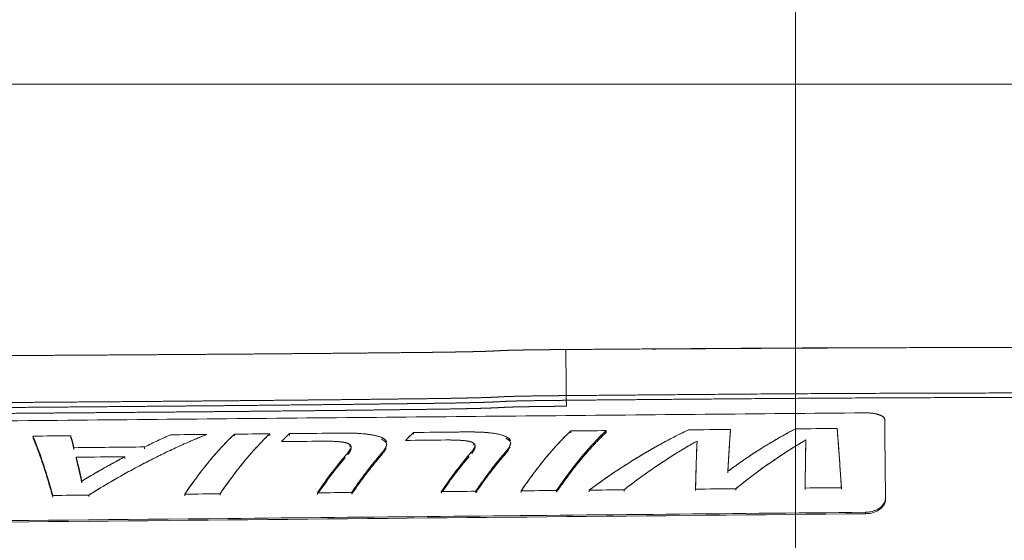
# Model space of a CAD drawing. Header units: millimetres. Extents: x -8 to 594, y 0 to 420.
# Tile 178 of 249: x 263 to 287, y 349 to 362. Entities that reach past the tile are written whole.
import ezdxf

# ---------------------------------------------------------------- set-up
doc = ezdxf.new("R2010")
doc.units = ezdxf.units.MM
doc.layers.add('1', color=7, linetype='Continuous', true_color=0xffffff)
doc.styles.add('Calibri', font='txt')
doc.dimstyles.get("Standard").update_dxf_attribs({"dimtxt": 0.18, "dimasz": 0.18, "dimexe": 0.18, "dimexo": 0.0625, "dimgap": 0.09, "dimtad": 0, "dimtih": 1, "dimtoh": 1, "dimdec": 4, "dimzin": 0, "dimdsep": 46, "dimtxsty": 'Standard', "dimcen": 0.09, "dimadec": 0, "dimazin": 0, "dimtfac": 1, "dimtdec": 4, "dimtofl": 0, "dimtmove": 0, "dimatfit": 3, "dimfxl": 0, "dimtolj": 1, "dimtzin": 0, "dimarcsym": 0})

# ---------------------------------------------------------------- blocks, each defined once
blk = doc.blocks.new('_U2')
at = {"layer": '1', "color": 18, "lineweight": 13}
for p, q in [((147.37, 320.701), (147.37, 378.38)), ((281.821, 328.547), (281.821, 378.38)), ((147.37, 376.38), (189.299, 376.38)), ((281.821, 376.38), (239.891, 376.38))]:
    blk.add_line(p, q, dxfattribs=at)
at = {"layer": '1', "color": 18}
for points in [[(147.37, 376.38), (150.87, 377.318), (150.87, 375.442)], [(281.821, 376.38), (278.321, 375.442), (278.321, 377.318)]]:
    blk.add_solid(points, dxfattribs=at)
at = {"layer": '1', "color": 18, "linetype": 'Continuous', "lineweight": 13, "char_height": 3.5, "attachment_point": 7, "line_spacing_factor": 1.399613, "style": 'Calibri'}
for s, insert in [('\\fCalibri|b0|i0;\\W1.0000;2.7', (190.985, 373.383)), ('\\fCalibri|b0|i0;\\W1.0000;LIFT POINT SPAN', (201.135, 373.383))]:
    blk.add_mtext(s, dxfattribs=dict(at, insert=insert))
blk = doc.blocks.new('_U5')
at = {"layer": '1', "color": 18, "lineweight": 13}
for p, q in [((281.821, 328.547), (281.821, 378.38)), ((300.008, 319.898), (300.008, 378.38)), ((281.821, 376.38), (284.688, 376.38)), ((300.008, 376.38), (297.141, 376.38))]:
    blk.add_line(p, q, dxfattribs=at)
at = {"layer": '1', "color": 18}
for points in [[(281.821, 376.38), (285.321, 377.318), (285.321, 375.442)], [(300.008, 376.38), (296.508, 375.442), (296.508, 377.318)]]:
    blk.add_solid(points, dxfattribs=at)
at = {"layer": '1', "color": 18, "linetype": 'Continuous', "lineweight": 13, "insert": (286.373, 373.383), "char_height": 3.5, "attachment_point": 7, "line_spacing_factor": 1.399613, "style": 'Calibri'}
blk.add_mtext('\\fCalibri|b0|i0;\\W1.0000;0.36', dxfattribs=at)

msp = doc.modelspace()

# ---------------------------------------------------------------- linework, layer by layer
at = {"layer": '1', "color": 8, "linetype": 'Continuous', "lineweight": 18}
msp.add_line((306.399, 360.678), (98.384, 360.678), dxfattribs=at)
at = {"layer": '1', "color": 155, "linetype": 'Continuous', "lineweight": 18}
for points, degree, knots in [([(252.903, 353.855), (254.064, 353.865), (255.225, 353.875), (256.386, 353.883), (258.126, 353.896), (259.866, 353.908), (260.447, 353.912), (261.607, 353.919), (262.767, 353.927), (263.347, 353.93), (264.507, 353.937), (265.667, 353.945), (266.247, 353.949), (267.116, 353.955), (267.986, 353.961), (268.276, 353.963), (268.855, 353.968), (269.435, 353.973), (269.725, 353.975), (270.159, 353.979), (270.594, 353.983), (270.739, 353.984), (271.029, 353.987), (271.318, 353.99), (271.463, 353.991), (271.752, 353.994), (272.042, 353.997), (272.187, 353.999), (272.478, 354.002), (272.768, 354.005), (272.912, 354.006), (273.125, 354.009), (273.338, 354.013), (273.41, 354.014), (273.555, 354.017), (273.699, 354.02), (273.771, 354.021), (273.913, 354.024), (274.053, 354.028), (274.119, 354.03), (274.249, 354.035), (274.382, 354.042), (274.457, 354.046), (274.583, 354.053), (274.707, 354.056), (274.747, 354.057), (274.821, 354.059), (274.894, 354.06), (274.931, 354.061), (275.042, 354.063), (275.154, 354.065), (275.229, 354.066), (275.448, 354.069), (275.668, 354.071), (275.814, 354.072), (275.96, 354.074), (276.105, 354.075)], 5, [0, 0, 0, 0, 0, 0, 0.25, 0.25, 0.25, 0.375, 0.375, 0.375, 0.5, 0.5, 0.5, 0.625, 0.625, 0.625, 0.6875, 0.6875, 0.6875, 0.75, 0.75, 0.75, 0.78125, 0.78125, 0.78125, 0.8125, 0.8125, 0.8125, 0.84375, 0.84375, 0.84375, 0.875, 0.875, 0.875, 0.890625, 0.890625, 0.890625, 0.90625, 0.90625, 0.90625, 0.921875, 0.921875, 0.921875, 0.9375, 0.9375, 0.9375, 0.945312, 0.945312, 0.945312, 0.953125, 0.953125, 0.953125, 0.96875, 0.96875, 0.96875, 1, 1, 1, 1, 1, 1]), ([(276.105, 354.075), (276.661, 354.079), (277.996, 354.088), (280.108, 354.103), (283.242, 354.125), (286.374, 354.122), (288.946, 354.126), (290.741, 354.128), (293.262, 354.133)], 5, [0, 0, 0, 0, 0, 0, 0.177678, 0.426426, 0.675174, 1, 1, 1, 1, 1, 1]), ([(283.698, 354.116), (283.601, 354.115), (283.079, 354.114), (282.165, 354.111), (281.203, 354.106), (280.476, 354.101), (279.9, 354.098), (279.176, 354.093), (278.61, 354.089), (278.285, 354.087), (278.254, 354.086)], 3, [0, 0, 0, 0, 0.053583, 0.287591, 0.503372, 0.584093, 0.687922, 0.820902, 0.983019, 1, 1, 1, 1]), ([(292.239, 353.007), (290.381, 353.002), (288.677, 352.998), (286.195, 352.991), (283.157, 352.988), (280.119, 352.962), (278.006, 352.944), (276.672, 352.933), (276.116, 352.928)], 5, [0, 0, 0, 0, 0, 0, 0.304665, 0.56084, 0.817016, 1, 1, 1, 1, 1, 1]), ([(276.116, 352.928), (275.97, 352.927), (275.825, 352.925), (275.68, 352.924), (275.462, 352.921), (275.245, 352.918), (275.172, 352.917), (275.064, 352.915), (274.955, 352.913), (274.919, 352.912), (274.846, 352.91), (274.774, 352.909), (274.737, 352.908), (274.629, 352.905), (274.52, 352.899), (274.448, 352.895), (274.303, 352.886), (274.158, 352.881), (274.085, 352.879), (273.94, 352.875), (273.795, 352.871), (273.723, 352.87), (273.578, 352.867), (273.433, 352.864), (273.36, 352.862), (273.143, 352.858), (272.925, 352.855), (272.78, 352.853), (272.49, 352.85), (272.2, 352.846), (272.055, 352.845), (271.765, 352.841), (271.475, 352.838), (271.33, 352.836), (271.04, 352.833), (270.75, 352.829), (270.605, 352.828), (270.17, 352.823), (269.735, 352.819), (269.445, 352.816), (268.865, 352.81), (268.285, 352.805), (267.995, 352.802), (267.125, 352.794), (266.255, 352.787), (265.675, 352.782), (264.515, 352.773), (263.355, 352.764), (262.775, 352.76), (261.615, 352.751), (260.455, 352.742), (259.875, 352.737), (258.135, 352.722), (256.395, 352.707), (255.235, 352.696), (254.075, 352.685), (252.916, 352.673)], 5, [0, 0, 0, 0, 0, 0, 0.03125, 0.03125, 0.03125, 0.046875, 0.046875, 0.046875, 0.054687, 0.054687, 0.054687, 0.0625, 0.0625, 0.0625, 0.078125, 0.078125, 0.078125, 0.09375, 0.09375, 0.09375, 0.109375, 0.109375, 0.109375, 0.125, 0.125, 0.125, 0.15625, 0.15625, 0.15625, 0.1875, 0.1875, 0.1875, 0.21875, 0.21875, 0.21875, 0.25, 0.25, 0.25, 0.3125, 0.3125, 0.3125, 0.375, 0.375, 0.375, 0.5, 0.5, 0.5, 0.625, 0.625, 0.625, 0.75, 0.75, 0.75, 1, 1, 1, 1, 1, 1]), ([(276.117, 352.811), (275.971, 352.81), (275.826, 352.808), (275.681, 352.807), (275.464, 352.804), (275.246, 352.801), (275.174, 352.8), (275.066, 352.798), (274.957, 352.795), (274.921, 352.795), (274.849, 352.793), (274.776, 352.791), (274.74, 352.79), (274.633, 352.787), (274.526, 352.781), (274.454, 352.777), (274.308, 352.769), (274.162, 352.763), (274.089, 352.761), (273.943, 352.757), (273.798, 352.753), (273.725, 352.752), (273.58, 352.749), (273.435, 352.745), (273.363, 352.744), (273.145, 352.74), (272.927, 352.737), (272.782, 352.735), (272.492, 352.731), (272.202, 352.728), (272.057, 352.726), (271.767, 352.722), (271.477, 352.719), (271.332, 352.717), (271.042, 352.713), (270.752, 352.71), (270.607, 352.708), (270.172, 352.704), (269.737, 352.699), (269.447, 352.696), (268.866, 352.69), (268.286, 352.684), (267.996, 352.681), (267.126, 352.673), (266.256, 352.666), (265.676, 352.661), (264.516, 352.651), (263.356, 352.641), (262.776, 352.637), (261.616, 352.627), (260.456, 352.617), (259.876, 352.612), (258.136, 352.597), (256.396, 352.581), (255.236, 352.57), (254.076, 352.558), (252.917, 352.545)], 5, [0, 0, 0, 0, 0, 0, 0.03125, 0.03125, 0.03125, 0.046875, 0.046875, 0.046875, 0.054687, 0.054687, 0.054687, 0.0625, 0.0625, 0.0625, 0.078125, 0.078125, 0.078125, 0.09375, 0.09375, 0.09375, 0.109375, 0.109375, 0.109375, 0.125, 0.125, 0.125, 0.15625, 0.15625, 0.15625, 0.1875, 0.1875, 0.1875, 0.21875, 0.21875, 0.21875, 0.25, 0.25, 0.25, 0.3125, 0.3125, 0.3125, 0.375, 0.375, 0.375, 0.5, 0.5, 0.5, 0.625, 0.625, 0.625, 0.75, 0.75, 0.75, 1, 1, 1, 1, 1, 1]), ([(291.924, 352.897), (290.252, 352.892), (288.581, 352.886), (286.131, 352.879), (283.126, 352.874), (280.12, 352.847), (278.008, 352.828), (276.674, 352.817), (276.117, 352.811)], 5, [0, 0, 0, 0, 0, 0, 0.297186, 0.556117, 0.815048, 1, 1, 1, 1, 1, 1]), ([(276.118, 352.664), (275.972, 352.663), (275.827, 352.661), (275.683, 352.659), (275.466, 352.657), (275.249, 352.654), (275.176, 352.652), (275.068, 352.651), (274.96, 352.648), (274.924, 352.647), (274.852, 352.646), (274.78, 352.644), (274.744, 352.643), (274.639, 352.64), (274.534, 352.634), (274.463, 352.63), (274.315, 352.622), (274.167, 352.616), (274.093, 352.614), (273.947, 352.61), (273.801, 352.606), (273.728, 352.605), (273.583, 352.601), (273.438, 352.598), (273.365, 352.597), (273.147, 352.593), (272.929, 352.589), (272.783, 352.588), (272.493, 352.584), (272.203, 352.581), (272.059, 352.579), (271.768, 352.575), (271.478, 352.571), (271.333, 352.57), (271.043, 352.566), (270.753, 352.563), (270.608, 352.561), (270.173, 352.556), (269.738, 352.552), (269.448, 352.549), (268.868, 352.543), (268.288, 352.537), (267.998, 352.534), (267.127, 352.526), (266.257, 352.519), (265.677, 352.514), (264.517, 352.504), (263.357, 352.495), (262.777, 352.49), (261.617, 352.48), (260.457, 352.47), (259.877, 352.465), (258.137, 352.45), (256.397, 352.434), (255.237, 352.423), (254.078, 352.411), (252.919, 352.399)], 5, [0, 0, 0, 0, 0, 0, 0.03125, 0.03125, 0.03125, 0.046875, 0.046875, 0.046875, 0.054687, 0.054687, 0.054687, 0.0625, 0.0625, 0.0625, 0.078125, 0.078125, 0.078125, 0.09375, 0.09375, 0.09375, 0.109375, 0.109375, 0.109375, 0.125, 0.125, 0.125, 0.15625, 0.15625, 0.15625, 0.1875, 0.1875, 0.1875, 0.21875, 0.21875, 0.21875, 0.25, 0.25, 0.25, 0.3125, 0.3125, 0.3125, 0.375, 0.375, 0.375, 0.5, 0.5, 0.5, 0.625, 0.625, 0.625, 0.75, 0.75, 0.75, 1, 1, 1, 1, 1, 1]), ([(283.542, 352.499), (282.219, 352.487), (279.574, 352.463), (274.282, 352.414), (267.668, 352.352), (259.731, 352.277), (254.439, 352.224), (251.793, 352.198)], 3, [0, 0, 0, 0, 0.125, 0.25, 0.5, 0.75, 1, 1, 1, 1]), ([(284.044, 352.333), (284.043, 352.341), (284.041, 352.356), (284.028, 352.379), (284.01, 352.397), (283.991, 352.411), (283.975, 352.421), (283.956, 352.431), (283.936, 352.44), (283.913, 352.449), (283.889, 352.457), (283.863, 352.464), (283.836, 352.471), (283.807, 352.477), (283.777, 352.482), (283.746, 352.487), (283.713, 352.491), (283.68, 352.494), (283.646, 352.496), (283.612, 352.498), (283.577, 352.499), (283.554, 352.499), (283.542, 352.499)], 3, [0, 0, 0, 0, 0.083437, 0.166851, 0.250272, 0.294478, 0.338696, 0.382917, 0.427129, 0.471325, 0.515501, 0.559659, 0.603794, 0.6479, 0.691975, 0.73602, 0.780044, 0.824055, 0.868057, 0.912048, 0.956028, 1, 1, 1, 1]), ([(284.063, 350.38), (284.063, 350.416), (284.062, 350.488), (284.061, 350.595), (284.06, 350.699), (284.059, 350.801), (284.058, 350.901), (284.057, 351), (284.056, 351.096), (284.055, 351.19), (284.054, 351.282), (284.053, 351.371), (284.052, 351.459), (284.051, 351.544), (284.05, 351.627), (284.049, 351.708), (284.049, 351.787), (284.048, 351.863), (284.047, 351.938), (284.047, 352.009), (284.046, 352.079), (284.045, 352.146), (284.045, 352.211), (284.044, 352.273), (284.044, 352.313), (284.044, 352.333)], 3, [0, 0, 0, 0, 0.043477, 0.086951, 0.130423, 0.173898, 0.217377, 0.260859, 0.304343, 0.347826, 0.391307, 0.434786, 0.478263, 0.521739, 0.565215, 0.608692, 0.652169, 0.695647, 0.739125, 0.782604, 0.826082, 0.869561, 0.91304, 0.95652, 1, 1, 1, 1]), ([(272.11, 351.813), (272.132, 351.836), (272.177, 351.881), (272.244, 351.947), (272.289, 351.99), (272.311, 352.011)], 3, [0, 0, 0, 0, 0.333332, 0.666666, 1, 1, 1, 1]), ([(273.529, 352.023), (273.598, 352.023), (273.736, 352.024), (273.873, 352.021), (273.942, 352.02)], 3, [0, 0, 0, 0, 0.500092, 1, 1, 1, 1]), ([(273.942, 352.02), (273.959, 352.019), (273.994, 352.018), (274.047, 352.016), (274.099, 352.012), (274.15, 352.008), (274.202, 352.002), (274.253, 351.996), (274.286, 351.992), (274.303, 351.99)], 3, [0, 0, 0, 0, 0.142755, 0.285497, 0.428284, 0.571142, 0.71407, 0.85704, 1, 1, 1, 1]), ([(274.995, 350.558), (275.019, 350.593), (275.067, 350.663), (275.139, 350.766), (275.211, 350.867), (275.284, 350.966), (275.356, 351.063), (275.429, 351.157), (275.501, 351.25), (275.574, 351.34), (275.647, 351.428), (275.72, 351.513), (275.793, 351.597), (275.865, 351.678), (275.938, 351.757), (276.011, 351.833), (276.084, 351.907), (276.157, 351.979), (276.206, 352.025), (276.23, 352.048)], 3, [0, 0, 0, 0, 0.058823, 0.117643, 0.176465, 0.235292, 0.29412, 0.352947, 0.411771, 0.470593, 0.529416, 0.588238, 0.64706, 0.705882, 0.764704, 0.823527, 0.882351, 0.941176, 1, 1, 1, 1]), ([(277.11, 352.056), (277.085, 352.033), (277.037, 351.987), (276.964, 351.915), (276.891, 351.841), (276.818, 351.765), (276.745, 351.686), (276.672, 351.605), (276.599, 351.522), (276.526, 351.436), (276.453, 351.348), (276.381, 351.258), (276.308, 351.166), (276.235, 351.071), (276.163, 350.975), (276.091, 350.876), (276.018, 350.775), (275.946, 350.672), (275.898, 350.602), (275.874, 350.566)], 3, [0, 0, 0, 0, 0.058824, 0.117649, 0.176473, 0.235296, 0.294119, 0.352941, 0.411762, 0.470584, 0.529407, 0.588229, 0.647052, 0.705879, 0.764707, 0.823533, 0.882357, 0.941177, 1, 1, 1, 1]), ([(277.11, 352.011), (277.086, 351.988), (277.037, 351.942), (276.964, 351.87), (276.891, 351.797), (276.818, 351.721), (276.745, 351.642), (276.672, 351.561), (276.599, 351.479), (276.527, 351.393), (276.454, 351.306), (276.381, 351.216), (276.308, 351.124), (276.236, 351.03), (276.163, 350.934), (276.091, 350.836), (276.019, 350.735), (275.947, 350.633), (275.899, 350.563), (275.875, 350.528)], 3, [0, 0, 0, 0, 0.058824, 0.117648, 0.176472, 0.235296, 0.29412, 0.352943, 0.411765, 0.470588, 0.529412, 0.588235, 0.647059, 0.705886, 0.764714, 0.823539, 0.88236, 0.941179, 1, 1, 1, 1]), ([(276.687, 350.574), (276.735, 350.61), (276.832, 350.681), (276.976, 350.785), (277.121, 350.887), (277.266, 350.986), (277.412, 351.084), (277.557, 351.179), (277.703, 351.272), (277.848, 351.362), (277.994, 351.451), (278.14, 351.537), (278.286, 351.621), (278.431, 351.702), (278.577, 351.782), (278.723, 351.859), (278.869, 351.933), (279.015, 352.006), (279.112, 352.052), (279.16, 352.076)], 3, [0, 0, 0, 0, 0.058824, 0.117647, 0.176471, 0.235297, 0.294123, 0.352948, 0.411771, 0.470593, 0.529416, 0.588238, 0.647059, 0.705882, 0.764704, 0.823528, 0.882352, 0.941176, 1, 1, 1, 1]), ([(280.14, 351.044), (280.183, 351.075), (280.269, 351.138), (280.398, 351.23), (280.527, 351.32), (280.657, 351.408), (280.786, 351.494), (280.916, 351.577), (281.045, 351.659), (281.175, 351.738), (281.305, 351.815), (281.434, 351.89), (281.564, 351.962), (281.693, 352.033), (281.78, 352.078), (281.823, 352.101)], 3, [0, 0, 0, 0, 0.076926, 0.153855, 0.230783, 0.30771, 0.384635, 0.461557, 0.538477, 0.615396, 0.692315, 0.769235, 0.846155, 0.923077, 1, 1, 1, 1]), ([(280.208, 352.085), (280.206, 352.063), (280.202, 352.019), (280.197, 351.95), (280.191, 351.878), (280.186, 351.804), (280.181, 351.729), (280.176, 351.65), (280.17, 351.57), (280.165, 351.488), (280.16, 351.403), (280.155, 351.317), (280.15, 351.228), (280.145, 351.137), (280.141, 351.075), (280.14, 351.044)], 3, [0, 0, 0, 0, 0.076922, 0.153841, 0.230759, 0.307675, 0.38459, 0.461506, 0.538424, 0.615346, 0.692273, 0.769205, 0.846138, 0.923071, 1, 1, 1, 1]), ([(282.859, 352.11), (282.861, 352.087), (282.865, 352.042), (282.871, 351.971), (282.877, 351.898), (282.883, 351.822), (282.889, 351.744), (282.895, 351.664), (282.901, 351.582), (282.907, 351.497), (282.913, 351.41), (282.92, 351.321), (282.926, 351.229), (282.932, 351.136), (282.938, 351.04), (282.945, 350.942), (282.951, 350.842), (282.957, 350.74), (282.962, 350.671), (282.964, 350.636)], 3, [0, 0, 0, 0, 0.058824, 0.117649, 0.176474, 0.235299, 0.294123, 0.352946, 0.411768, 0.470588, 0.529408, 0.588228, 0.647048, 0.705872, 0.764699, 0.823527, 0.882354, 0.941177, 1, 1, 1, 1]), ([(263.331, 350.443), (263.322, 350.478), (263.302, 350.548), (263.273, 350.65), (263.244, 350.75), (263.215, 350.848), (263.186, 350.944), (263.157, 351.037), (263.128, 351.129), (263.099, 351.218), (263.069, 351.305), (263.04, 351.39), (263.011, 351.473), (262.982, 351.553), (262.953, 351.631), (262.924, 351.707), (262.895, 351.78), (262.867, 351.851), (262.847, 351.897), (262.838, 351.92)], 3, [0, 0, 0, 0, 0.058818, 0.117626, 0.176435, 0.235253, 0.294084, 0.352921, 0.411758, 0.470591, 0.529423, 0.588253, 0.647078, 0.7059, 0.764718, 0.823536, 0.882355, 0.941176, 1, 1, 1, 1]), ([(263.332, 350.404), (263.322, 350.439), (263.303, 350.509), (263.274, 350.61), (263.245, 350.71), (263.215, 350.807), (263.186, 350.903), (263.157, 350.996), (263.128, 351.087), (263.099, 351.176), (263.07, 351.262), (263.041, 351.347), (263.012, 351.429), (262.983, 351.509), (262.954, 351.587), (262.925, 351.662), (262.896, 351.735), (262.867, 351.806), (262.848, 351.851), (262.838, 351.874)], 3, [0, 0, 0, 0, 0.058816, 0.117623, 0.176429, 0.235245, 0.294075, 0.352912, 0.411749, 0.470583, 0.529416, 0.588248, 0.647074, 0.705897, 0.764717, 0.823536, 0.882355, 0.941176, 1, 1, 1, 1]), ([(263.783, 351.929), (263.789, 351.906), (263.802, 351.859), (263.82, 351.786), (263.838, 351.711), (263.851, 351.658), (263.857, 351.632)], 3, [0, 0, 0, 0, 0.250003, 0.500004, 0.750003, 1, 1, 1, 1]), ([(267.166, 351.962), (267.109, 351.938), (266.994, 351.892), (266.821, 351.818), (266.648, 351.743), (266.475, 351.666), (266.302, 351.586), (266.129, 351.504), (265.956, 351.419), (265.783, 351.333), (265.61, 351.244), (265.437, 351.153), (265.264, 351.059), (265.092, 350.964), (264.92, 350.866), (264.747, 350.766), (264.575, 350.664), (264.403, 350.559), (264.289, 350.488), (264.232, 350.452)], 3, [0, 0, 0, 0, 0.058824, 0.117647, 0.176469, 0.23529, 0.294111, 0.352933, 0.411756, 0.470581, 0.529407, 0.588233, 0.647061, 0.705889, 0.764715, 0.823538, 0.882357, 0.941177, 1, 1, 1, 1]), ([(267.166, 351.962), (266.677, 351.765), (266.186, 351.54), (265.207, 351.036), (264.718, 350.758), (264.232, 350.452)], 3, [0, 0, 0, 0, 0.5, 0.5, 1, 1, 1, 1]), ([(265.619, 351.65), (265.673, 351.676), (265.781, 351.73), (265.942, 351.806), (266.104, 351.881), (266.212, 351.929), (266.266, 351.953)], 3, [0, 0, 0, 0, 0.249997, 0.499996, 0.749997, 1, 1, 1, 1]), ([(266.62, 350.476), (266.644, 350.511), (266.691, 350.581), (266.763, 350.684), (266.836, 350.786), (266.908, 350.885), (266.98, 350.981), (267.053, 351.076), (267.126, 351.168), (267.198, 351.259), (267.271, 351.347), (267.344, 351.432), (267.417, 351.516), (267.49, 351.597), (267.563, 351.676), (267.636, 351.753), (267.709, 351.827), (267.781, 351.899), (267.83, 351.945), (267.854, 351.968)], 3, [0, 0, 0, 0, 0.058821, 0.117636, 0.176452, 0.235275, 0.294104, 0.352935, 0.411765, 0.470593, 0.52942, 0.588246, 0.64707, 0.705891, 0.764711, 0.823532, 0.882353, 0.941176, 1, 1, 1, 1]), ([(268.734, 351.977), (268.71, 351.954), (268.661, 351.907), (268.588, 351.835), (268.516, 351.761), (268.443, 351.684), (268.37, 351.606), (268.297, 351.524), (268.224, 351.441), (268.151, 351.355), (268.078, 351.267), (268.005, 351.177), (267.933, 351.084), (267.86, 350.99), (267.788, 350.893), (267.715, 350.794), (267.643, 350.693), (267.571, 350.59), (267.523, 350.519), (267.499, 350.484)], 3, [0, 0, 0, 0, 0.058824, 0.117647, 0.176469, 0.23529, 0.29411, 0.352932, 0.411755, 0.47058, 0.529407, 0.588234, 0.647063, 0.705894, 0.764723, 0.823547, 0.882364, 0.941179, 1, 1, 1, 1]), ([(269.024, 351.783), (269.047, 351.806), (269.091, 351.852), (269.159, 351.918), (269.203, 351.96), (269.226, 351.981)], 3, [0, 0, 0, 0, 0.333331, 0.666665, 1, 1, 1, 1]), ([(270.516, 351.775), (270.502, 351.776), (270.473, 351.78), (270.43, 351.783), (270.386, 351.786), (270.342, 351.789), (270.298, 351.79), (270.254, 351.792), (270.21, 351.793), (270.166, 351.793), (270.122, 351.794), (270.078, 351.794), (270.048, 351.793), (270.034, 351.793)], 3, [0, 0, 0, 0, 0.090812, 0.181711, 0.272649, 0.363559, 0.454463, 0.545368, 0.636276, 0.727197, 0.818129, 0.909068, 1, 1, 1, 1]), ([(270.516, 351.775), (270.438, 351.784), (270.357, 351.789), (270.196, 351.794), (270.115, 351.794), (270.034, 351.793)], 3, [0, 0, 0, 0, 0.5, 0.5, 1, 1, 1, 1]), ([(270.443, 351.993), (270.512, 351.994), (270.65, 351.995), (270.787, 351.992), (270.856, 351.991)], 3, [0, 0, 0, 0, 0.500086, 1, 1, 1, 1]), ([(270.729, 351.707), (270.726, 351.709), (270.721, 351.715), (270.711, 351.722), (270.699, 351.729), (270.686, 351.736), (270.672, 351.742), (270.657, 351.747), (270.64, 351.752), (270.624, 351.756), (270.607, 351.76), (270.589, 351.764), (270.571, 351.767), (270.553, 351.77), (270.534, 351.772), (270.522, 351.774), (270.516, 351.775)], 3, [0, 0, 0, 0, 0.070849, 0.141869, 0.213133, 0.284528, 0.356022, 0.427655, 0.499306, 0.57081, 0.642245, 0.71371, 0.785248, 0.85685, 0.928464, 1, 1, 1, 1]), ([(270.729, 351.707), (270.712, 351.726), (270.679, 351.741), (270.602, 351.763), (270.559, 351.769), (270.516, 351.775)], 3, [0, 0, 0, 0, 0.5, 0.5, 1, 1, 1, 1]), ([(270.856, 351.991), (270.874, 351.99), (270.909, 351.989), (270.961, 351.986), (271.013, 351.983), (271.065, 351.978), (271.116, 351.973), (271.167, 351.967), (271.2, 351.962), (271.217, 351.96)], 3, [0, 0, 0, 0, 0.142747, 0.285479, 0.428259, 0.571118, 0.714052, 0.857032, 1, 1, 1, 1]), ([(271.217, 351.96), (271.233, 351.958), (271.264, 351.953), (271.31, 351.945), (271.355, 351.935), (271.398, 351.925), (271.439, 351.913), (271.478, 351.9), (271.502, 351.89), (271.514, 351.885)], 3, [0, 0, 0, 0, 0.142984, 0.285937, 0.428804, 0.571672, 0.714537, 0.857294, 1, 1, 1, 1]), ([(271.514, 351.885), (271.523, 351.88), (271.542, 351.872), (271.567, 351.858), (271.589, 351.843), (271.609, 351.827), (271.624, 351.81), (271.636, 351.792), (271.64, 351.78), (271.642, 351.774)], 3, [0, 0, 0, 0, 0.143392, 0.286694, 0.429702, 0.572524, 0.715224, 0.857693, 1, 1, 1, 1]), ([(271.514, 351.885), (271.547, 351.87), (271.576, 351.853), (271.621, 351.816), (271.636, 351.796), (271.642, 351.774)], 3, [0, 0, 0, 0, 0.5, 0.5, 1, 1, 1, 1]), ([(271.514, 351.84), (271.547, 351.825), (271.577, 351.808), (271.622, 351.771), (271.637, 351.751), (271.643, 351.73)], 3, [0, 0, 0, 0, 0.5, 0.5, 1, 1, 1, 1]), ([(273.602, 351.804), (273.588, 351.806), (273.559, 351.809), (273.516, 351.813), (273.472, 351.816), (273.428, 351.818), (273.384, 351.82), (273.34, 351.821), (273.296, 351.822), (273.252, 351.823), (273.208, 351.823), (273.163, 351.823), (273.134, 351.823), (273.119, 351.823)], 3, [0, 0, 0, 0, 0.090804, 0.181701, 0.27264, 0.363551, 0.454456, 0.545363, 0.636272, 0.727193, 0.818127, 0.909067, 1, 1, 1, 1]), ([(273.602, 351.804), (273.524, 351.814), (273.443, 351.818), (273.281, 351.823), (273.2, 351.823), (273.119, 351.823)], 3, [0, 0, 0, 0, 0.5, 0.5, 1, 1, 1, 1]), ([(273.814, 351.736), (273.812, 351.739), (273.807, 351.744), (273.797, 351.752), (273.785, 351.759), (273.772, 351.765), (273.758, 351.771), (273.742, 351.777), (273.726, 351.781), (273.71, 351.786), (273.692, 351.79), (273.675, 351.793), (273.657, 351.796), (273.639, 351.799), (273.62, 351.802), (273.608, 351.804), (273.602, 351.804)], 3, [0, 0, 0, 0, 0.070835, 0.141847, 0.213112, 0.284513, 0.356015, 0.427654, 0.499312, 0.570822, 0.64226, 0.713726, 0.785262, 0.85686, 0.928468, 1, 1, 1, 1]), ([(273.814, 351.736), (273.798, 351.756), (273.764, 351.771), (273.688, 351.792), (273.645, 351.799), (273.602, 351.804)], 3, [0, 0, 0, 0, 0.5, 0.5, 1, 1, 1, 1]), ([(274.303, 351.99), (274.318, 351.987), (274.35, 351.983), (274.396, 351.974), (274.44, 351.965), (274.484, 351.954), (274.525, 351.942), (274.564, 351.929), (274.588, 351.919), (274.599, 351.914)], 3, [0, 0, 0, 0, 0.142974, 0.285918, 0.428783, 0.571653, 0.714521, 0.857285, 1, 1, 1, 1]), ([(274.599, 351.914), (274.609, 351.91), (274.627, 351.901), (274.653, 351.887), (274.675, 351.872), (274.694, 351.856), (274.71, 351.839), (274.722, 351.822), (274.726, 351.81), (274.728, 351.804)], 3, [0, 0, 0, 0, 0.143407, 0.286722, 0.429736, 0.57256, 0.715257, 0.857713, 1, 1, 1, 1]), ([(274.599, 351.914), (274.633, 351.899), (274.662, 351.883), (274.707, 351.846), (274.722, 351.825), (274.728, 351.804)], 3, [0, 0, 0, 0, 0.5, 0.5, 1, 1, 1, 1]), ([(274.6, 351.869), (274.633, 351.854), (274.663, 351.838), (274.707, 351.801), (274.723, 351.78), (274.728, 351.759)], 3, [0, 0, 0, 0, 0.5, 0.5, 1, 1, 1, 1]), ([(279.372, 351.797), (279.325, 351.771), (279.232, 351.718), (279.091, 351.636), (278.951, 351.552), (278.811, 351.465), (278.671, 351.376), (278.531, 351.285), (278.391, 351.191), (278.251, 351.096), (278.111, 350.998), (277.971, 350.897), (277.832, 350.795), (277.693, 350.69), (277.6, 350.619), (277.554, 350.583)], 3, [0, 0, 0, 0, 0.076919, 0.153834, 0.230747, 0.30766, 0.384577, 0.461498, 0.538423, 0.615352, 0.692285, 0.769218, 0.846148, 0.923074, 1, 1, 1, 1]), ([(279.333, 350.6), (279.334, 350.635), (279.335, 350.706), (279.338, 350.809), (279.341, 350.91), (279.344, 351.009), (279.347, 351.105), (279.35, 351.2), (279.353, 351.292), (279.356, 351.382), (279.359, 351.47), (279.363, 351.555), (279.366, 351.638), (279.369, 351.719), (279.371, 351.771), (279.372, 351.797)], 3, [0, 0, 0, 0, 0.076925, 0.153853, 0.23079, 0.307733, 0.384675, 0.461611, 0.538538, 0.615456, 0.692367, 0.769271, 0.846175, 0.923083, 1, 1, 1, 1]), ([(282.08, 351.823), (282.035, 351.796), (281.945, 351.744), (281.811, 351.662), (281.676, 351.577), (281.541, 351.491), (281.407, 351.402), (281.272, 351.311), (281.138, 351.218), (281.003, 351.122), (280.869, 351.024), (280.735, 350.924), (280.601, 350.822), (280.468, 350.717), (280.379, 350.646), (280.335, 350.61)], 3, [0, 0, 0, 0, 0.07692, 0.153835, 0.230748, 0.307661, 0.384578, 0.461498, 0.538422, 0.615351, 0.692283, 0.769216, 0.846147, 0.923074, 1, 1, 1, 1]), ([(282.063, 350.627), (282.063, 350.662), (282.064, 350.732), (282.065, 350.835), (282.066, 350.936), (282.068, 351.035), (282.069, 351.131), (282.07, 351.226), (282.071, 351.318), (282.073, 351.408), (282.074, 351.496), (282.076, 351.581), (282.077, 351.664), (282.078, 351.745), (282.079, 351.797), (282.08, 351.823)], 3, [0, 0, 0, 0, 0.076925, 0.153855, 0.230793, 0.307735, 0.384675, 0.461608, 0.538533, 0.615451, 0.692362, 0.769267, 0.846173, 0.923082, 1, 1, 1, 1]), ([(270.676, 351.501), (270.681, 351.507), (270.692, 351.52), (270.706, 351.54), (270.72, 351.56), (270.732, 351.579), (270.74, 351.593), (270.744, 351.599)], 3, [0, 0, 0, 0, 0.199712, 0.399623, 0.599686, 0.799809, 1, 1, 1, 1]), ([(270.676, 351.501), (270.69, 351.517), (270.702, 351.533), (270.724, 351.566), (270.734, 351.583), (270.744, 351.599)], 3, [0, 0, 0, 0, 0.5, 0.5, 1, 1, 1, 1]), ([(270.676, 351.458), (270.69, 351.474), (270.702, 351.49), (270.724, 351.523), (270.735, 351.539), (270.744, 351.555)], 3, [0, 0, 0, 0, 0.5, 0.5, 1, 1, 1, 1]), ([(270.744, 351.599), (270.747, 351.604), (270.752, 351.615), (270.757, 351.631), (270.759, 351.647), (270.757, 351.662), (270.752, 351.678), (270.742, 351.693), (270.733, 351.702), (270.729, 351.707)], 3, [0, 0, 0, 0, 0.14325, 0.286358, 0.429123, 0.571776, 0.714533, 0.857286, 1, 1, 1, 1]), ([(270.744, 351.599), (270.754, 351.617), (270.76, 351.636), (270.756, 351.673), (270.746, 351.691), (270.729, 351.707)], 3, [0, 0, 0, 0, 0.5, 0.5, 1, 1, 1, 1]), ([(271.62, 351.64), (271.615, 351.631), (271.606, 351.614), (271.589, 351.588), (271.571, 351.562), (271.552, 351.536), (271.531, 351.51), (271.516, 351.492), (271.509, 351.483)], 3, [0, 0, 0, 0, 0.166641, 0.333268, 0.499921, 0.66661, 0.833318, 1, 1, 1, 1]), ([(271.62, 351.596), (271.616, 351.587), (271.606, 351.57), (271.59, 351.544), (271.572, 351.518), (271.552, 351.492), (271.532, 351.466), (271.517, 351.449), (271.509, 351.44)], 3, [0, 0, 0, 0, 0.166607, 0.333212, 0.499858, 0.666555, 0.833283, 1, 1, 1, 1]), ([(271.647, 351.723), (271.646, 351.721), (271.646, 351.713), (271.643, 351.698), (271.637, 351.679), (271.63, 351.659), (271.623, 351.646), (271.62, 351.64)], 3, [0, 0, 0, 0, 0.071064, 0.303092, 0.535343, 0.767708, 1, 1, 1, 1]), ([(273.685, 351.442), (273.698, 351.457), (273.724, 351.487), (273.749, 351.516), (273.762, 351.531)], 3, [0, 0, 0, 0, 0.500008, 1, 1, 1, 1]), ([(273.762, 351.531), (273.768, 351.537), (273.778, 351.55), (273.792, 351.57), (273.805, 351.589), (273.818, 351.609), (273.826, 351.622), (273.83, 351.629)], 3, [0, 0, 0, 0, 0.19975, 0.399673, 0.599727, 0.799834, 1, 1, 1, 1]), ([(273.762, 351.531), (273.776, 351.547), (273.788, 351.563), (273.81, 351.596), (273.82, 351.612), (273.83, 351.629)], 3, [0, 0, 0, 0, 0.5, 0.5, 1, 1, 1, 1]), ([(273.763, 351.487), (273.776, 351.503), (273.788, 351.52), (273.81, 351.552), (273.82, 351.569), (273.83, 351.585)], 3, [0, 0, 0, 0, 0.5, 0.5, 1, 1, 1, 1]), ([(273.83, 351.629), (273.832, 351.634), (273.838, 351.644), (273.843, 351.66), (273.845, 351.676), (273.843, 351.692), (273.837, 351.707), (273.828, 351.722), (273.819, 351.732), (273.814, 351.736)], 3, [0, 0, 0, 0, 0.143245, 0.286352, 0.429124, 0.571792, 0.714559, 0.857304, 1, 1, 1, 1]), ([(273.83, 351.629), (273.84, 351.647), (273.846, 351.666), (273.842, 351.702), (273.832, 351.72), (273.814, 351.736)], 3, [0, 0, 0, 0, 0.5, 0.5, 1, 1, 1, 1]), ([(274.706, 351.67), (274.7, 351.659), (274.689, 351.638), (274.668, 351.607), (274.646, 351.576), (274.621, 351.544), (274.604, 351.524), (274.595, 351.513)], 3, [0, 0, 0, 0, 0.199981, 0.39995, 0.599953, 0.799986, 1, 1, 1, 1]), ([(274.706, 351.626), (274.701, 351.615), (274.689, 351.595), (274.669, 351.563), (274.646, 351.532), (274.622, 351.501), (274.604, 351.48), (274.595, 351.47)], 3, [0, 0, 0, 0, 0.199941, 0.399891, 0.599894, 0.799946, 1, 1, 1, 1]), ([(274.732, 351.753), (274.732, 351.751), (274.731, 351.742), (274.729, 351.728), (274.723, 351.708), (274.716, 351.689), (274.709, 351.676), (274.706, 351.67)], 3, [0, 0, 0, 0, 0.070119, 0.302351, 0.534838, 0.767459, 1, 1, 1, 1]), ([(264.055, 350.797), (264.048, 350.828), (264.035, 350.889), (264.015, 350.978), (263.995, 351.065), (263.976, 351.15), (263.956, 351.233), (263.936, 351.315), (263.923, 351.368), (263.917, 351.394)], 3, [0, 0, 0, 0, 0.142869, 0.285743, 0.428613, 0.57147, 0.714313, 0.857153, 1, 1, 1, 1]), ([(264.055, 350.757), (264.048, 350.787), (264.035, 350.848), (264.015, 350.937), (263.996, 351.023), (263.976, 351.108), (263.956, 351.191), (263.937, 351.272), (263.924, 351.325), (263.917, 351.351)], 3, [0, 0, 0, 0, 0.142864, 0.285735, 0.428604, 0.571463, 0.714308, 0.85715, 1, 1, 1, 1]), ([(265.126, 351.406), (265.075, 351.379), (264.973, 351.325), (264.82, 351.242), (264.666, 351.157), (264.513, 351.07), (264.36, 350.981), (264.207, 350.891), (264.105, 350.829), (264.055, 350.797)], 3, [0, 0, 0, 0, 0.142853, 0.285703, 0.428554, 0.571411, 0.714272, 0.857136, 1, 1, 1, 1]), ([(269.92, 350.508), (269.942, 350.541), (269.987, 350.607), (270.055, 350.704), (270.122, 350.8), (270.19, 350.893), (270.258, 350.984), (270.326, 351.074), (270.395, 351.161), (270.463, 351.247), (270.531, 351.331), (270.577, 351.385), (270.6, 351.412)], 3, [0, 0, 0, 0, 0.099996, 0.199984, 0.299975, 0.399976, 0.499985, 0.599996, 0.700003, 0.800005, 0.900003, 1, 1, 1, 1]), ([(270.6, 351.412), (270.612, 351.427), (270.638, 351.457), (270.663, 351.486), (270.676, 351.501)], 3, [0, 0, 0, 0, 0.499997, 1, 1, 1, 1]), ([(271.509, 351.483), (271.484, 351.455), (271.435, 351.397), (271.361, 351.308), (271.288, 351.217), (271.214, 351.124), (271.14, 351.028), (271.067, 350.93), (270.994, 350.83), (270.92, 350.728), (270.847, 350.624), (270.799, 350.552), (270.775, 350.517)], 3, [0, 0, 0, 0, 0.099996, 0.199992, 0.29999, 0.399993, 0.500003, 0.600014, 0.700019, 0.800014, 0.900004, 1, 1, 1, 1]), ([(271.509, 351.44), (271.485, 351.412), (271.435, 351.355), (271.362, 351.266), (271.288, 351.175), (271.214, 351.082), (271.141, 350.987), (271.067, 350.89), (270.994, 350.79), (270.921, 350.688), (270.848, 350.584), (270.799, 350.513), (270.775, 350.478)], 3, [0, 0, 0, 0, 0.099999, 0.199997, 0.299997, 0.400003, 0.500014, 0.600024, 0.700027, 0.800019, 0.900006, 1, 1, 1, 1]), ([(273.005, 350.539), (273.028, 350.572), (273.073, 350.638), (273.14, 350.735), (273.208, 350.83), (273.276, 350.923), (273.344, 351.014), (273.412, 351.104), (273.48, 351.191), (273.549, 351.277), (273.617, 351.36), (273.662, 351.414), (273.685, 351.442)], 3, [0, 0, 0, 0, 0.099997, 0.199988, 0.299983, 0.399986, 0.499994, 0.600003, 0.700007, 0.800006, 0.900003, 1, 1, 1, 1]), ([(274.595, 351.513), (274.57, 351.484), (274.521, 351.427), (274.447, 351.338), (274.373, 351.247), (274.3, 351.154), (274.226, 351.058), (274.153, 350.96), (274.08, 350.86), (274.006, 350.758), (273.933, 350.654), (273.885, 350.583), (273.861, 350.547)], 3, [0, 0, 0, 0, 0.099996, 0.19999, 0.299986, 0.399987, 0.499994, 0.600004, 0.70001, 0.800009, 0.900003, 1, 1, 1, 1]), ([(274.595, 351.47), (274.57, 351.441), (274.521, 351.384), (274.447, 351.296), (274.374, 351.205), (274.3, 351.112), (274.227, 351.017), (274.153, 350.92), (274.08, 350.82), (274.007, 350.719), (273.934, 350.615), (273.885, 350.544), (273.861, 350.508)], 3, [0, 0, 0, 0, 0.099998, 0.199995, 0.299993, 0.399996, 0.500004, 0.600014, 0.700019, 0.800014, 0.900005, 1, 1, 1, 1]), ([(283.567, 350.023), (283.589, 350.024), (283.633, 350.026), (283.698, 350.036), (283.751, 350.05), (283.794, 350.065), (283.826, 350.078), (283.856, 350.093), (283.885, 350.109), (283.913, 350.127), (283.938, 350.146), (283.961, 350.167), (283.982, 350.188), (284.001, 350.21), (284.018, 350.233), (284.032, 350.257), (284.043, 350.281), (284.052, 350.305), (284.059, 350.33), (284.063, 350.355), (284.063, 350.371), (284.063, 350.38)], 3, [0, 0, 0, 0, 0.082999, 0.166048, 0.249132, 0.295911, 0.342723, 0.389576, 0.436468, 0.483392, 0.530341, 0.577315, 0.62431, 0.671313, 0.718309, 0.76528, 0.812226, 0.85916, 0.906094, 0.953037, 1, 1, 1, 1]), ([(283.567, 349.987), (283.633, 349.988), (283.7, 349.998), (283.821, 350.036), (283.876, 350.064), (283.967, 350.131), (284.003, 350.17), (284.052, 350.254), (284.064, 350.298), (284.063, 350.342)], 3, [0, 0, 0, 0, 0.25, 0.25, 0.5, 0.5, 0.75, 0.75, 1, 1, 1, 1]), ([(251.818, 349.715), (257.11, 349.767), (264.165, 349.835), (272.984, 349.921), (278.275, 349.972), (281.803, 350.006), (283.567, 350.023)], 3, [0, 0, 0, 0, 0.5, 0.666664, 0.833335, 1, 1, 1, 1]), ([(251.819, 349.68), (257.11, 349.731), (262.402, 349.782), (272.984, 349.885), (278.276, 349.936), (283.567, 349.987)], 3, [0, 0, 0, 0, 0.5, 0.5, 1, 1, 1, 1])]:
    msp.add_open_spline(points, degree=degree, knots=knots, dxfattribs=at)
for points, weights in [([(276.105, 354.075), (276.106, 353.976), (276.108, 353.745), (276.111, 353.389), (276.116, 352.928)], [1, 0.977696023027, 0.970261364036, 0.977696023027, 1]), ([(276.117, 352.811), (276.117, 352.847), (276.116, 352.878), (276.116, 352.905), (276.116, 352.928)], [1, 0.999729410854, 0.999639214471, 0.999729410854, 1])]:
    msp.add_rational_spline(points, weights, degree=4, dxfattribs=at)
for points, degree in [([(276.118, 352.664), (276.118, 352.701), (276.118, 352.738), (276.117, 352.774), (276.117, 352.811)], 4), ([(272.11, 351.813), (272.177, 351.882), (272.244, 351.948), (272.311, 352.011)], 3), ([(272.311, 352.011), (272.672, 352.014), (273.033, 352.018), (273.394, 352.021)], 3), ([(272.311, 352.011), (272.672, 352.014), (273.033, 352.018), (273.394, 352.021)], 3), ([(272.312, 351.965), (272.311, 352.011)], 1), ([(273.394, 352.021), (273.418, 352.021), (273.442, 352.022), (273.467, 352.022)], 3), ([(273.394, 352.021), (273.418, 352.021), (273.442, 352.022), (273.467, 352.022)], 3), ([(273.467, 352.022), (273.487, 352.022), (273.508, 352.022), (273.529, 352.023)], 3), ([(273.467, 352.022), (273.487, 352.022), (273.508, 352.022), (273.529, 352.023)], 3), ([(273.529, 352.023), (273.667, 352.024), (273.804, 352.024), (273.942, 352.02)], 3), ([(273.942, 352.02), (274.065, 352.017), (274.186, 352.006), (274.303, 351.99)], 3), ([(274.995, 350.558), (275.402, 351.16), (275.817, 351.661), (276.23, 352.048)], 3), ([(277.11, 352.056), (276.697, 351.67), (276.281, 351.168), (275.874, 350.566)], 3), ([(276.23, 352.048), (276.523, 352.051), (276.816, 352.054), (277.11, 352.056)], 3), ([(276.23, 352.048), (276.523, 352.051), (276.816, 352.054), (277.11, 352.056)], 3), ([(276.23, 352.002), (276.23, 352.048)], 1), ([(276.687, 350.574), (277.505, 351.182), (278.335, 351.685), (279.16, 352.076)], 3), ([(277.11, 352.011), (277.11, 352.056)], 1), ([(279.16, 352.076), (279.509, 352.079), (279.858, 352.082), (280.208, 352.085)], 3), ([(279.16, 352.076), (279.509, 352.079), (279.858, 352.082), (280.208, 352.085)], 3), ([(280.14, 351.044), (280.699, 351.456), (281.262, 351.81), (281.823, 352.101)], 3), ([(280.208, 352.085), (280.184, 351.8), (280.161, 351.451), (280.14, 351.044)], 3), ([(280.208, 352.04), (280.208, 352.085)], 1), ([(281.823, 352.101), (282.168, 352.104), (282.513, 352.107), (282.859, 352.11)], 3), ([(281.823, 352.101), (282.168, 352.104), (282.513, 352.107), (282.859, 352.11)], 3), ([(282.859, 352.064), (282.859, 352.11)], 1), ([(282.859, 352.11), (282.892, 351.728), (282.928, 351.231), (282.964, 350.636)], 3), ([(262.838, 351.92), (263.153, 351.923), (263.468, 351.926), (263.783, 351.929)], 3), ([(262.838, 351.92), (263.153, 351.923), (263.468, 351.926), (263.783, 351.929)], 3), ([(263.331, 350.443), (263.167, 351.039), (263.001, 351.537), (262.838, 351.92)], 3), ([(263.783, 351.929), (263.784, 351.883)], 1), ([(263.783, 351.929), (263.808, 351.837), (263.832, 351.738), (263.857, 351.632)], 3), ([(263.784, 351.883), (263.808, 351.791), (263.833, 351.693), (263.857, 351.588)], 3), ([(265.619, 351.65), (265.835, 351.757), (266.05, 351.858), (266.266, 351.953)], 3), ([(266.266, 351.953), (266.566, 351.956), (266.866, 351.959), (267.166, 351.962)], 3), ([(266.266, 351.953), (266.566, 351.956), (266.866, 351.959), (267.166, 351.962)], 3), ([(266.62, 350.476), (267.026, 351.078), (267.442, 351.58), (267.854, 351.968)], 3), ([(268.734, 351.977), (268.322, 351.589), (267.906, 351.087), (267.499, 350.484)], 3), ([(267.854, 351.968), (268.148, 351.971), (268.441, 351.974), (268.734, 351.977)], 3), ([(267.854, 351.968), (268.148, 351.971), (268.441, 351.974), (268.734, 351.977)], 3), ([(267.855, 351.923), (267.854, 351.968)], 1), ([(268.735, 351.931), (268.734, 351.977)], 1), ([(269.024, 351.783), (269.091, 351.852), (269.159, 351.918), (269.226, 351.981)], 3), ([(270.034, 351.793), (269.697, 351.79), (269.361, 351.787), (269.024, 351.783)], 3), ([(270.034, 351.793), (269.697, 351.79), (269.361, 351.787), (269.024, 351.783)], 3), ([(269.226, 351.981), (269.586, 351.985), (269.947, 351.988), (270.308, 351.992)], 3), ([(269.226, 351.981), (269.586, 351.985), (269.947, 351.988), (270.308, 351.992)], 3), ([(269.226, 351.936), (269.226, 351.981)], 1), ([(270.308, 351.992), (270.332, 351.992), (270.356, 351.992), (270.381, 351.993)], 3), ([(270.308, 351.992), (270.332, 351.992), (270.356, 351.992), (270.381, 351.993)], 3), ([(270.381, 351.993), (270.401, 351.993), (270.422, 351.993), (270.443, 351.993)], 3), ([(270.381, 351.993), (270.401, 351.993), (270.422, 351.993), (270.443, 351.993)], 3), ([(270.443, 351.993), (270.581, 351.994), (270.719, 351.994), (270.856, 351.991)], 3), ([(270.856, 351.991), (270.979, 351.987), (271.1, 351.976), (271.217, 351.96)], 3), ([(271.217, 351.96), (271.327, 351.944), (271.432, 351.921), (271.514, 351.885)], 3), ([(273.119, 351.823), (272.783, 351.819), (272.446, 351.816), (272.11, 351.813)], 3), ([(273.119, 351.823), (272.783, 351.819), (272.446, 351.816), (272.11, 351.813)], 3), ([(274.303, 351.99), (274.413, 351.974), (274.518, 351.95), (274.599, 351.914)], 3), ([(279.372, 351.797), (278.764, 351.457), (278.156, 351.051), (277.554, 350.583)], 3), ([(279.333, 350.6), (279.345, 351.06), (279.358, 351.462), (279.372, 351.797)], 3), ([(279.373, 351.753), (279.372, 351.797)], 1), ([(282.08, 351.823), (281.496, 351.483), (280.912, 351.077), (280.335, 350.61)], 3), ([(282.063, 350.627), (282.068, 351.087), (282.073, 351.488), (282.08, 351.823)], 3), ([(282.08, 351.778), (282.08, 351.823)], 1), ([(263.857, 351.632), (264.444, 351.638), (265.031, 351.644), (265.619, 351.65)], 3), ([(263.857, 351.632), (264.444, 351.638), (265.031, 351.644), (265.619, 351.65)], 3), ([(263.857, 351.632), (263.857, 351.588)], 1), ([(265.619, 351.65), (265.619, 351.605)], 1), ([(270.729, 351.662), (270.729, 351.707)], 1), ([(270.729, 351.662), (270.729, 351.707)], 1), ([(270.744, 351.555), (270.754, 351.572), (270.76, 351.59), (270.759, 351.607)], 3), ([(270.744, 351.555), (270.744, 351.599)], 1), ([(271.62, 351.64), (271.593, 351.588), (271.554, 351.535), (271.509, 351.483)], 3), ([(271.647, 351.723), (271.644, 351.696), (271.635, 351.668), (271.62, 351.64)], 3), ([(271.62, 351.596), (271.62, 351.64)], 1), ([(271.629, 351.614), (271.627, 351.608), (271.624, 351.602), (271.62, 351.596)], 3), ([(273.685, 351.442), (273.711, 351.472), (273.736, 351.501), (273.762, 351.531)], 3), ([(273.763, 351.487), (273.762, 351.531)], 1), ([(273.815, 351.692), (273.814, 351.736)], 1), ([(273.815, 351.692), (273.814, 351.736)], 1), ([(273.83, 351.585), (273.84, 351.602), (273.845, 351.619), (273.844, 351.636)], 3), ([(273.83, 351.585), (273.83, 351.629)], 1), ([(274.706, 351.67), (274.678, 351.618), (274.64, 351.565), (274.595, 351.513)], 3), ([(274.732, 351.753), (274.73, 351.725), (274.721, 351.697), (274.706, 351.67)], 3), ([(274.715, 351.644), (274.712, 351.638), (274.709, 351.632), (274.706, 351.626)], 3), ([(263.917, 351.394), (264.32, 351.398), (264.723, 351.402), (265.126, 351.406)], 3), ([(263.917, 351.394), (264.32, 351.398), (264.723, 351.402), (265.126, 351.406)], 3), ([(263.917, 351.394), (263.917, 351.351)], 1), ([(264.055, 350.797), (264.009, 351.012), (263.962, 351.211), (263.917, 351.394)], 3), ([(265.126, 351.406), (264.769, 351.219), (264.411, 351.016), (264.055, 350.797)], 3), ([(265.126, 351.406), (265.127, 351.363)], 1), ([(269.92, 350.508), (270.144, 350.841), (270.372, 351.143), (270.6, 351.412)], 3), ([(269.949, 350.512), (270.164, 350.827), (270.382, 351.113), (270.6, 351.369)], 3), ([(270.6, 351.412), (270.625, 351.442), (270.651, 351.472), (270.676, 351.501)], 3), ([(271.509, 351.483), (271.263, 351.199), (271.017, 350.876), (270.775, 350.517)], 3), ([(273.005, 350.539), (273.23, 350.871), (273.457, 351.173), (273.685, 351.442)], 3), ([(273.035, 350.543), (273.25, 350.857), (273.467, 351.143), (273.686, 351.399)], 3), ([(274.595, 351.513), (274.349, 351.229), (274.103, 350.906), (273.861, 350.547)], 3), ([(280.14, 351.003), (280.14, 351.044)], 1), ([(264.055, 350.797), (264.055, 350.757)], 1), ([(273.861, 350.547), (273.576, 350.544), (273.29, 350.541), (273.005, 350.539)], 3), ([(273.861, 350.547), (273.576, 350.544), (273.29, 350.541), (273.005, 350.539)], 3), ([(273.006, 350.5), (273.005, 350.539)], 1), ([(273.861, 350.508), (273.861, 350.547)], 1), ([(275.874, 350.566), (275.581, 350.564), (275.288, 350.561), (274.995, 350.558)], 3), ([(275.874, 350.566), (275.581, 350.564), (275.288, 350.561), (274.995, 350.558)], 3), ([(274.996, 350.519), (274.995, 350.558)], 1), ([(275.875, 350.528), (275.874, 350.566)], 1), ([(277.554, 350.583), (277.265, 350.58), (276.976, 350.577), (276.687, 350.574)], 3), ([(277.554, 350.583), (277.265, 350.58), (276.976, 350.577), (276.687, 350.574)], 3), ([(276.687, 350.536), (276.687, 350.574)], 1), ([(277.554, 350.544), (277.554, 350.583)], 1), ([(280.335, 350.61), (280.001, 350.607), (279.667, 350.603), (279.333, 350.6)], 3), ([(280.335, 350.61), (280.001, 350.607), (279.667, 350.603), (279.333, 350.6)], 3), ([(279.333, 350.562), (279.333, 350.6)], 1), ([(280.335, 350.571), (280.335, 350.61)], 1), ([(282.964, 350.636), (282.664, 350.633), (282.363, 350.63), (282.063, 350.627)], 3), ([(282.964, 350.636), (282.664, 350.633), (282.363, 350.63), (282.063, 350.627)], 3), ([(282.063, 350.588), (282.063, 350.627)], 1), ([(282.964, 350.597), (282.964, 350.636)], 1), ([(264.232, 350.452), (263.932, 350.449), (263.631, 350.446), (263.331, 350.443)], 3), ([(264.232, 350.452), (263.932, 350.449), (263.631, 350.446), (263.331, 350.443)], 3), ([(263.332, 350.404), (263.331, 350.443)], 1), ([(264.232, 350.413), (264.232, 350.452)], 1), ([(267.499, 350.484), (267.206, 350.481), (266.913, 350.478), (266.62, 350.476)], 3), ([(267.499, 350.484), (267.206, 350.481), (266.913, 350.478), (266.62, 350.476)], 3), ([(266.62, 350.437), (266.62, 350.476)], 1), ([(267.5, 350.446), (267.499, 350.484)], 1), ([(270.775, 350.517), (270.49, 350.514), (270.205, 350.511), (269.92, 350.508)], 3), ([(270.775, 350.517), (270.49, 350.514), (270.205, 350.511), (269.92, 350.508)], 3), ([(269.92, 350.47), (269.92, 350.508)], 1), ([(270.775, 350.478), (270.775, 350.517)], 1), ([(284.063, 350.342), (284.063, 350.38)], 1)]:
    msp.add_open_spline(points, degree=degree, dxfattribs=at)
at = {"layer": '1', "color": 155, "linetype": 'Continuous', "lineweight": 13}
for points in [[(274.706, 351.626), (274.706, 351.67)], [(270.6, 351.369), (270.6, 351.412)], [(270.676, 351.458), (270.676, 351.501)], [(271.509, 351.44), (271.509, 351.483)], [(273.686, 351.399), (273.685, 351.442)], [(274.595, 351.47), (274.595, 351.513)], [(283.567, 349.987), (283.567, 350.023)]]:
    msp.add_open_spline(points, degree=1, dxfattribs=at)

# ---------------------------------------------------------------- dimensions: what is measured, and where the dimension line sits
at = {"layer": '1', "color": 18, "linetype": 'Continuous', "lineweight": 13}
dim = msp.add_linear_dim(base=(281.821, 376.38), p1=(147.37, 320.701), p2=(281.821, 327.047), text=' <> \\fCalibri|b0|i0;\\C18;{\\H1.00x;\\fCalibri|b0|i0;LIFT POINT SPAN\\fCalibri|b0|i0;}\\C18;', dimstyle='Standard', override={"dimtxt": 3.5, "dimasz": 3.5, "dimexe": 2, "dimexo": 0, "dimgap": 1.5, "dimtih": 0, "dimtoh": 0, "dimdec": 1, "dimlfac": 0.02, "dimdsep": 46, "dimlunit": 2, "dimtxsty": 'Calibri', "dimsah": 1, "dimse1": 0, "dimse2": 0, "dimsd1": 0, "dimsd2": 0, "dimclrd": 18, "dimclre": 18, "dimclrt": 18, "dimtol": 0, "dimtm": -0.1, "dimtfac": 1, "dimtdec": 2, "dimtofl": 1, "dimtmove": 0, "dimlwd": 13, "dimlwe": 13}, dxfattribs=at)
dim.commit()
dim.dimension.update_dxf_attribs({"geometry": '_U2', "text_midpoint": (214.595, 376.38), "dimtype": 160})
dim = msp.add_linear_dim(base=(300.008, 376.38), p1=(281.821, 327.047), p2=(300.008, 319.898), dimstyle='Standard', override={"dimtxt": 3.5, "dimasz": 3.5, "dimexe": 2, "dimexo": 0, "dimgap": 1.5, "dimtih": 0, "dimtoh": 0, "dimdec": 2, "dimlfac": 0.02, "dimdsep": 46, "dimlunit": 2, "dimtxsty": 'Calibri', "dimsah": 1, "dimse1": 0, "dimse2": 0, "dimsd1": 0, "dimsd2": 0, "dimclrd": 18, "dimclre": 18, "dimclrt": 18, "dimtol": 0, "dimtm": -0.1, "dimtfac": 1, "dimtdec": 2, "dimtofl": 1, "dimtmove": 0, "dimlwd": 13, "dimlwe": 13}, dxfattribs=at)
dim.commit()
dim.dimension.update_dxf_attribs({"geometry": '_U5', "text_midpoint": (290.914, 376.38), "dimtype": 160})

doc.saveas('drawing.dxf')
